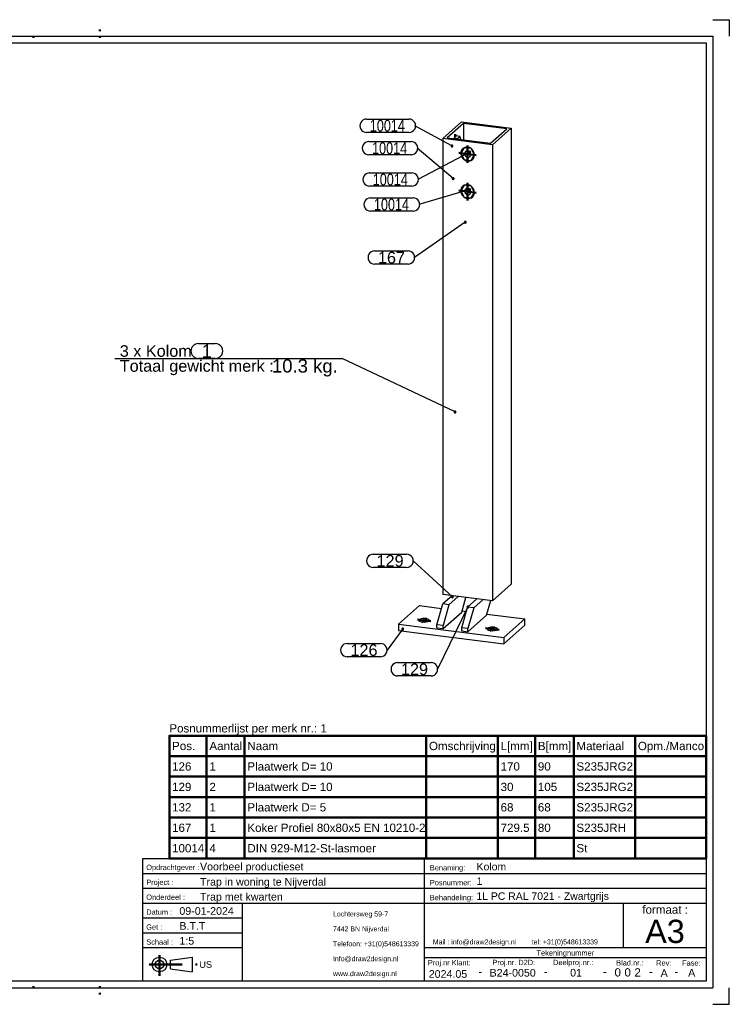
# Model space of a CAD drawing. Header units: millimetres. Extents: x 121 to 541, y -1624 to -1327.
# Tile 3 of 3: x 326 to 541, y -1624 to -1327. Entities that reach past the tile are written whole.
import ezdxf
from ezdxf.enums import TextEntityAlignment as Align

# ---------------------------------------------------------------- set-up
doc = ezdxf.new("R2010")
doc.units = ezdxf.units.MM
doc.linetypes.add('DOT', pattern=[2, 0.5, -1.5])
doc.linetypes.add('STRICHPUNKT2', pattern=[18.5, 10, -4, 0.5, -4])
doc.layers.get('0').update_dxf_attribs({"linetype": 'CONTINUOUS'})
for name, color, linetype in [('DIM49', 4, 'CONTINUOUS'), ('TXT_ALL', 7, 'CONTINUOUS'), ('TXT_DIM49', 2, 'CONTINUOUS'), ('TXT_YELLOW', 2, 'CONTINUOUS')]:
    doc.layers.add(name, color=color, linetype=linetype)
doc.layers.add('LE_ALL', color=7, linetype='CONTINUOUS', lineweight=50)
doc.styles.add('ARIAL', font='arial.ttf')
doc.styles.add('ARIAL Narrow', font='ArialN.ttf')

# ---------------------------------------------------------------- blocks, each defined once
blk = doc.blocks.new('BOM-P1_00003', base_point=(371.53, -1580.33))
at = {"layer": 'LE_ALL', "color": 8}
for p, q in [((382.79, -1543.33), (382.79, -1580.33)), ((394.25, -1543.33), (394.25, -1580.33)), ((449.07, -1543.33), (449.07, -1580.33)), ((470.68, -1543.33), (470.68, -1580.33)), ((481.94, -1543.33), (481.94, -1580.33)), ((493.58, -1543.33), (493.58, -1580.33)), ((512.13, -1543.33), (512.13, -1580.33)), ((371.53, -1549.5), (533.56, -1549.5)), ((371.53, -1555.66), (533.56, -1555.66)), ((371.53, -1561.83), (533.56, -1561.83)), ((371.53, -1568), (533.56, -1568)), ((371.53, -1574.16), (533.56, -1574.16))]:
    blk.add_line(p, q, dxfattribs=at)
blk.add_lwpolyline([(371.53, -1580.33), (533.56, -1580.33), (533.56, -1543.33), (371.53, -1543.33)], close=True, dxfattribs=at)
at = {"layer": 'TXT_YELLOW', "style": 'ARIAL'}
blk.add_text('Posnummerlijst per merk nr.: 1', height=2.5, dxfattribs=at).set_placement((371.53, -1542.33))
for s, p in [('Pos.', (372.36, -1546.41)), ('Aantal', (383.63, -1546.41)), ('Naam', (395.08, -1546.41)), ('Omschrijving', (449.9, -1546.41)), ('L[mm]', (471.52, -1546.41)), ('B[mm]', (482.77, -1546.41)), ('Materiaal', (494.41, -1546.41)), ('Opm./Manco', (512.96, -1546.41)), ('126', (372.36, -1552.58)), ('1', (383.63, -1552.58)), ('Plaatwerk D= 10', (395.08, -1552.58)), ('170', (471.52, -1552.58)), ('90', (482.77, -1552.58)), ('S235JRG2', (494.41, -1552.58)), ('129', (372.36, -1558.75)), ('2', (383.63, -1558.75)), ('Plaatwerk D= 10', (395.08, -1558.75)), ('30', (471.52, -1558.75)), ('105', (482.77, -1558.75)), ('S235JRG2', (494.41, -1558.75)), ('132', (372.36, -1564.91)), ('1', (383.63, -1564.91)), ('Plaatwerk D= 5', (395.08, -1564.91)), ('68', (471.52, -1564.91)), ('68', (482.77, -1564.91)), ('S235JRG2', (494.41, -1564.91)), ('167', (372.36, -1571.08)), ('1', (383.63, -1571.08)), ('Koker Profiel 80x80x5 EN 10210-2', (395.08, -1571.08)), ('729.5', (471.52, -1571.08)), ('80', (482.77, -1571.08)), ('S235JRH', (494.41, -1571.08)), ('10014', (372.36, -1577.25)), ('4', (383.63, -1577.25)), ('DIN 929-M12-St-lasmoer', (395.08, -1577.25)), ('St', (494.41, -1577.25))]:
    blk.add_text(s, height=2.5, dxfattribs=at).set_placement(p, align=Align.MIDDLE_LEFT)
blk = doc.blocks.new('TFIELD_00005', base_point=(515.15, -1602.33))
at = {"layer": 'TXT_YELLOW', "style": 'ARIAL'}
blk.add_text('A3', height=7, dxfattribs=at).set_placement((515.15, -1602.33), align=Align.MIDDLE_LEFT)
blk = doc.blocks.new('FLEX_00004', base_point=(521.06, -1607.33))
blk.add_blockref('TFIELD_00005', (515.15, -1602.33))
blk = doc.blocks.new('TFIELD_00008', base_point=(451.06, -1605.51))
at = {"layer": 'TXT_YELLOW', "style": 'ARIAL'}
blk.add_text('Mail : info@draw2design.nl        tel: +31(0)548613339', height=1.5, dxfattribs=at).set_placement((451.06, -1605.51), align=Align.MIDDLE_LEFT)
blk = doc.blocks.new('FLEX_00007', base_point=(451.06, -1606.76))
blk.add_blockref('TFIELD_00008', (451.06, -1605.51))
blk = doc.blocks.new('DRAW2DESIGNLOGO_00006', base_point=(450.99, -1603.84))
blk.add_blockref('FLEX_00007', (451.06, -1606.76))
blk = doc.blocks.new('TFIELD_00012', base_point=(380.56, -1612.33))
at = {"layer": 'TXT_YELLOW', "style": 'ARIAL'}
blk.add_text('US', height=2, dxfattribs=at).set_placement((380.56, -1612.33), align=Align.MIDDLE_LEFT)
blk = doc.blocks.new('FLEX_00011', base_point=(380.56, -1612.33))
blk.add_blockref('TFIELD_00012', (380.56, -1612.33))
blk = doc.blocks.new('US_00010', base_point=(369.89, -1612.33))
blk.add_line((371.91, -1613.66), (378.47, -1614.55))
blk.add_lwpolyline([(371.91, -1613.66), (371.91, -1611), (378.47, -1610.11), (378.47, -1614.55)])
for radius in [2.22, 1.33]:
    blk.add_circle((368.56, -1612.33), radius)
at = {"layer": 'LE_ALL', "color": 1, "linetype": 'STRICHPUNKT2'}
for p, q in [((368.56, -1609.51), (368.56, -1615.74)), ((365.45, -1612.33), (380.32, -1612.33))]:
    blk.add_line(p, q, dxfattribs=at)
blk.add_blockref('FLEX_00011', (380.56, -1612.33))
blk = doc.blocks.new('TFIELD_00015', base_point=(420.93, -1615.08))
at = {"layer": 'TXT_YELLOW', "style": 'ARIAL'}
for s, p in [('Lochtersweg 59-7', (420.93, -1597.08)), ('7442 BN Nijverdal', (420.93, -1601.58)), ('Telefoon: +31(0)548613339', (420.93, -1606.08)), ('Info@draw2design.nl', (420.93, -1610.58)), ('www.draw2design.nl', (420.93, -1615.08))]:
    blk.add_text(s, height=1.5, dxfattribs=at).set_placement(p, align=Align.MIDDLE_LEFT)
blk = doc.blocks.new('FLEX_00014', base_point=(433.75, -1617.33))
blk.add_blockref('TFIELD_00015', (420.93, -1615.08))
blk = doc.blocks.new('D2D_00013', base_point=(393.81, -1615.48))
blk.add_blockref('FLEX_00014', (433.75, -1617.33))
blk = doc.blocks.new('SCHRIFE_00017', base_point=(374.56, -1597.33))
for p, q in [((363.56, -1580.33), (448.56, -1580.33)), ((448.56, -1580.33), (533.56, -1580.33)), ((448.56, -1617.33), (448.56, -1580.33)), ((533.56, -1580.33), (533.56, -1617.33)), ((363.56, -1584.83), (448.56, -1584.83)), ((448.56, -1584.83), (533.56, -1584.83)), ((363.56, -1589.33), (448.56, -1589.33)), ((448.56, -1589.33), (533.56, -1589.33)), ((363.56, -1593.83), (533.56, -1593.83)), ((393.56, -1593.83), (393.56, -1617.33)), ((508.56, -1593.83), (508.56, -1607.33)), ((393.56, -1598.33), (363.56, -1598.33)), ((393.56, -1602.83), (363.56, -1602.83)), ((393.56, -1607.33), (363.56, -1607.33)), ((533.56, -1607.33), (448.56, -1607.33)), ((533.56, -1610.33), (448.56, -1610.33))]:
    blk.add_line(p, q)
blk.add_lwpolyline([(533.56, -1617.33), (363.56, -1617.33), (363.56, -1580.33)])
at = {"layer": 'TXT_YELLOW', "style": 'ARIAL'}
for s, height, p in [('Voorbeel productieset', 2.3, (380.78, -1583.93)), ('Kolom', 2.25, (464.28, -1583.93)), ('Trap in woning te Nijverdal', 2.3, (380.78, -1588.53)), ('1', 2.25, (464.28, -1588.32)), ('Trap met kwarten', 2.3, (380.78, -1593.03)), ('1L PC RAL 7021 - Zwartgrijs', 2.25, (464.23, -1592.82)), ('09-01-2024', 2.3, (374.56, -1597.33)), ('B.T.T', 2.3, (374.56, -1601.83)), ('1:5', 2.3, (374.56, -1606.33))]:
    blk.add_text(s, height=height, dxfattribs=at).set_placement(p)
for s, height, p in [('2024.05', 2.3, (455.64, -1616.33)), ('-', 2.5, (465.39, -1615.67)), ('B24-0050', 2.3, (475.16, -1615.97)), ('-', 2.5, (485.13, -1615.67)), ('01', 2.3, (494.29, -1615.96)), ('-', 2.5, (502.96, -1615.67)), ('-', 2.5, (516.89, -1615.67)), ('A', 2.3, (520.9, -1616.06)), ('-', 2.5, (524.55, -1615.67)), ('A', 2.3, (529.2, -1615.96))]:
    blk.add_text(s, height=height, dxfattribs=at).set_placement(p, align=Align.CENTER)
blk = doc.blocks.new('TFIELD_00021', base_point=(511.91, -1614.7))
at = {"layer": 'TXT_ALL', "style": 'ARIAL'}
blk.add_text('2', height=2.5, dxfattribs=at).set_placement((511.91, -1614.7), align=Align.MIDDLE_LEFT)
blk = doc.blocks.new('2_00020')
blk.add_blockref('TFIELD_00021', (511.91, -1614.7))
blk = doc.blocks.new('TELLER1_00019')
blk.add_blockref('2_00020', (0, 0))
blk = doc.blocks.new('TFIELD_00024', base_point=(508.91, -1614.7))
at = {"layer": 'TXT_ALL', "style": 'ARIAL'}
blk.add_text('0', height=2.5, dxfattribs=at).set_placement((508.91, -1614.7), align=Align.MIDDLE_LEFT)
blk = doc.blocks.new('0_00023')
blk.add_blockref('TFIELD_00024', (508.91, -1614.7))
blk = doc.blocks.new('TELLER2_00022')
blk.add_blockref('0_00023', (0, 0))
blk = doc.blocks.new('TFIELD_00027', base_point=(505.91, -1614.7))
at = {"layer": 'TXT_ALL', "style": 'ARIAL'}
blk.add_text('0', height=2.5, dxfattribs=at).set_placement((505.91, -1614.7), align=Align.MIDDLE_LEFT)
blk = doc.blocks.new('0_00026')
blk.add_blockref('TFIELD_00027', (505.91, -1614.7))
blk = doc.blocks.new('TELLER3_00025')
blk.add_blockref('0_00026', (0, 0))
blk = doc.blocks.new('NL_00028', base_point=(364.56, -1583.83))
at = {"layer": 'TXT_ALL', "color": 1, "style": 'ARIAL'}
blk.add_text('Tekeningnummer', height=1.6, dxfattribs=at).set_placement((491.06, -1608.83), align=Align.MIDDLE_CENTER)
at = {"layer": 'TXT_YELLOW', "style": 'ARIAL'}
for s, p in [('Opdrachtgever :', (364.56, -1583.83)), ('Benaming:', (450.16, -1583.93)), ('Project :', (364.56, -1588.33)), ('Posnummer:', (450.16, -1588.43)), ('Onderdeel :', (364.56, -1592.83)), ('Behandeling:', (450.16, -1592.93)), ('Datum :', (364.56, -1597.33)), ('Get :', (364.56, -1601.83)), ('Schaal :', (364.56, -1606.33)), ('Proj.nr Klant:', (449.56, -1612.58)), ('Proj.nr. D2D:', (469.04, -1612.51)), ('Deelproj.nr.:', (487.36, -1612.5)), ('Blad.nr.:', (506.4, -1612.62)), ('Rev:', (518.47, -1612.66)), ('Fase:', (526.31, -1612.66))]:
    blk.add_text(s, height=1.6, dxfattribs=at).set_placement(p)
blk.add_text('formaat :', height=2.5, dxfattribs=at).set_placement((521.19, -1597.01), align=Align.CENTER)
blk = doc.blocks.new('SCHRIFE_00016')
for name, p in [('SCHRIFE_00017', (374.56, -1597.33)), ('NL_00028', (364.56, -1583.83)), ('TELLER3_00025', (0, 0)), ('TELLER2_00022', (0, 0)), ('TELLER1_00019', (0, 0))]:
    blk.add_blockref(name, p)
blk = doc.blocks.new('DINA3_00002', base_point=(533.56, -1617.33))
for p, q in [((535.56, -1332.33), (535.56, -1619.33)), ((127.56, -1334.33), (533.56, -1334.33)), ((533.56, -1334.33), (533.56, -1617.33)), ((533.56, -1518.78), (533.56, -1534.46)), ((533.56, -1617.33), (127.56, -1617.33)), ((125.56, -1619.33), (535.56, -1619.33))]:
    blk.add_line(p, q)
for points in [[(535.56, -1327.33), (540.56, -1327.33), (540.56, -1332.33)], [(125.56, -1619.33), (125.56, -1332.33), (535.56, -1332.33)], [(535.56, -1624.33), (540.56, -1624.33), (540.56, -1619.33)]]:
    blk.add_lwpolyline(points)
at = {"layer": 'LE_ALL', "linetype": 'DOT'}
for p, q in [((350.56, -1330.33), (350.56, -1334.33)), ((330.56, -1332.33), (330.56, -1334.33)), ((330.56, -1619.33), (330.56, -1617.33)), ((350.56, -1621.33), (350.56, -1617.33))]:
    blk.add_line(p, q, dxfattribs=at)
for name, p in [('BOM-P1_00003', (371.53, -1580.33)), ('SCHRIFE_00016', (0, 0)), ('D2D_00013', (393.81, -1615.48)), ('FLEX_00004', (521.06, -1607.33)), ('DRAW2DESIGNLOGO_00006', (450.99, -1603.84)), ('US_00010', (369.89, -1612.33))]:
    blk.add_blockref(name, p)
blk = doc.blocks.new('_ZBL0021_00001')
blk.add_blockref('DINA3_00002', (533.56, -1617.33))
blk = doc.blocks.new('Koker Profiel 80x80x5 EN 10210-2_00035', base_point=(458.12, -1362.37))
for p, q in [((460.32, -1358.6), (460.32, -1363.59)), ((474.7, -1360.06), (474.7, -1497.61)), ((460.32, -1366.06), (460.32, -1366.31)), ((469.05, -1365.04), (469.05, -1502.6)), ((460.32, -1377.38), (460.32, -1377.62)), ((474.7, -1497.61), (469.05, -1502.6)), ((469.05, -1502.6), (454.08, -1500.71))]:
    blk.add_line(p, q)
for points in [[(454.08, -1363.16), (459.74, -1358.17), (474.7, -1360.06)], [(474.7, -1360.06), (469.05, -1365.04), (454.08, -1363.16), (454.08, -1500.71)]]:
    blk.add_lwpolyline(points)
blk.add_lwpolyline([(455.37, -1362.96), (468.46, -1364.61), (473.41, -1360.25), (460.32, -1358.6)], close=True)
for centre, major_axis, ratio, start_param, end_param in [((457.84, -1364.55), (-0.28, -2.18), 0.333333, 3.141593, 4.098794), ((457.84, -1364.55), (-0.28, -2.18), 0.333333, 2.963294, 3.141593), ((461.92, -1367.56), (1.46, -1.65), 0.881917, 3.263376, 3.789132), ((461.56, -1367.87), (1.46, -1.65), 0.881917, 6.283185, 9.424778), ((461.56, -1367.87), (1.46, -1.65), 0.881917, 3.141593, 6.283185), ((461.92, -1367.56), (1.46, -1.65), 0.881917, 6.011281, 6.161402), ((461.56, -1379.19), (1.46, -1.65), 0.881917, 3.141593, 6.283185), ((461.92, -1378.87), (1.46, -1.65), 0.881917, 3.263376, 3.789132), ((461.56, -1379.19), (1.46, -1.65), 0.881917, 0, 3.141593), ((461.92, -1378.87), (1.46, -1.65), 0.881917, 6.011281, 6.161402)]:
    blk.add_ellipse(centre, major_axis=major_axis, ratio=ratio, start_param=start_param, end_param=end_param)
blk = doc.blocks.new('_00037', base_point=(457.84, -1362.76))
at = {"layer": 'LE_ALL', "color": 1, "linetype": 'STRICHPUNKT2'}
for p, q in [((457.84, -1362.76), (457.84, -1361.91)), ((461.56, -1367.87), (461.56, -1365.23)), ((461.56, -1367.87), (458.94, -1367.54)), ((461.35, -1368.06), (462.13, -1367.37)), ((461.56, -1367.87), (464.18, -1368.2)), ((461.56, -1367.87), (461.56, -1370.51)), ((461.92, -1367.56), (461.92, -1367.02)), ((461.92, -1367.56), (462.45, -1367.63)), ((461.56, -1379.19), (461.56, -1376.55)), ((461.56, -1379.19), (458.94, -1378.86)), ((461.35, -1379.37), (462.13, -1378.69)), ((461.56, -1379.19), (464.18, -1379.52)), ((461.56, -1379.19), (461.56, -1381.83)), ((461.92, -1378.87), (461.92, -1378.34)), ((461.92, -1378.87), (462.45, -1378.94))]:
    blk.add_line(p, q, dxfattribs=at)
blk = doc.blocks.new('_00036')
blk.add_blockref('_00037', (457.84, -1362.76))
blk = doc.blocks.new('Koker Profiel 80x80x5 EN 10210-2_00034')
for name, p in [('Koker Profiel 80x80x5 EN 10210-2_00035', (458.12, -1362.37)), ('_00036', (0, 0))]:
    blk.add_blockref(name, p)
blk = doc.blocks.new('SHAPE_00134', base_point=(442, -1511.12))
at = {"layer": 'DIM49', "color": 3}
for p, q in [((442, -1511.12), (437.27, -1517.48)), ((441.74, -1511.09), (442.26, -1511.09)), ((441.79, -1511.29), (442.2, -1511.29)), ((441.89, -1510.89), (442.1, -1510.89)), ((425.21, -1515.48), (435.27, -1515.48)), ((435.27, -1519.48), (425.21, -1519.48))]:
    blk.add_line(p, q, dxfattribs=at)
blk.add_lwpolyline([(442.09, -1510.88), (442.03, -1510.86), (441.96, -1510.86), (441.89, -1510.88), (441.83, -1510.92), (441.78, -1510.97), (441.75, -1511.03), (441.73, -1511.09), (441.74, -1511.16), (441.75, -1511.23), (441.79, -1511.29), (441.84, -1511.34), (441.9, -1511.37), (441.97, -1511.39), (442.03, -1511.39), (442.1, -1511.37), (442.16, -1511.33), (442.21, -1511.28), (442.24, -1511.22), (442.26, -1511.16), (442.26, -1511.09), (442.24, -1511.02), (442.2, -1510.96), (442.15, -1510.91)], close=True, dxfattribs=at)
for centre, start_param, end_param in [((425.21, -1517.48), 1.570796, 4.712389), ((435.27, -1517.48), 4.712389, 7.853982)]:
    blk.add_ellipse(centre, major_axis=(2, 0), ratio=1, start_param=start_param, end_param=end_param, dxfattribs=at)
at = {"layer": 'TXT_ALL', "style": 'ARIAL'}
blk.add_text('126', height=3.5, dxfattribs=at).set_placement((426.21, -1517.48), align=Align.MIDDLE_LEFT)
blk = doc.blocks.new('Plaatwerk D_ 10_00039', base_point=(467.42, -1511.11))
for p, q in [((447.07, -1504.06), (440.71, -1509.68)), ((447.07, -1504.06), (453.68, -1504.9)), ((459.91, -1505.68), (461.16, -1505.84)), ((467.4, -1506.62), (478.88, -1508.07)), ((440.71, -1509.68), (440.71, -1511.56)), ((440.71, -1509.68), (472.51, -1513.68)), ((440.71, -1511.56), (472.51, -1515.57))]:
    blk.add_line(p, q)
blk.add_lwpolyline([(478.88, -1509.96), (478.88, -1508.07), (472.51, -1513.68), (472.51, -1515.57)], close=True)
for centre, start_param, end_param in [((448.44, -1508.51), 0, 3.141593), ((448.44, -1508.51), 3.141593, 6.283185), ((469.02, -1511.11), 0, 3.141593), ((469.02, -1511.11), 3.141593, 6.283185)]:
    blk.add_ellipse(centre, major_axis=(1.6, 0), ratio=0.333333, start_param=start_param, end_param=end_param)
blk.add_blockref('SHAPE_00134', (442, -1511.12))
blk = doc.blocks.new('_00041', base_point=(469.02, -1511.64))
at = {"layer": 'LE_ALL', "color": 1, "linetype": 'STRICHPUNKT2'}
for p, q in [((448.44, -1508.51), (446.39, -1508.25)), ((448.44, -1508.51), (447.67, -1509.2)), ((448.44, -1508.51), (449.22, -1507.83)), ((448.44, -1509.05), (448.44, -1507.95)), ((448.44, -1508.51), (450.5, -1508.77)), ((469.02, -1511.11), (466.97, -1510.85)), ((469.02, -1511.11), (468.25, -1511.79)), ((469.02, -1511.11), (469.8, -1510.42)), ((469.02, -1511.64), (469.02, -1510.54)), ((469.02, -1511.11), (471.08, -1511.36))]:
    blk.add_line(p, q, dxfattribs=at)
blk = doc.blocks.new('_00040')
blk.add_blockref('_00041', (469.02, -1511.64))
blk = doc.blocks.new('Plaatwerk D_ 10_00038')
for name, p in [('Plaatwerk D_ 10_00039', (467.42, -1511.11)), ('_00040', (0, 0))]:
    blk.add_blockref(name, p)
blk = doc.blocks.new('SHAPE_00136', base_point=(461.66, -1504.47))
at = {"layer": 'DIM49', "color": 3}
for p, q in [((461.66, -1504.47), (452.52, -1523.27)), ((461.4, -1504.43), (461.92, -1504.43)), ((461.46, -1504.63), (461.87, -1504.63)), ((461.55, -1504.23), (461.78, -1504.23)), ((440.45, -1521.27), (450.52, -1521.27)), ((450.52, -1525.27), (440.45, -1525.27))]:
    blk.add_line(p, q, dxfattribs=at)
blk.add_lwpolyline([(461.71, -1504.21), (461.64, -1504.21), (461.58, -1504.22), (461.51, -1504.25), (461.46, -1504.3), (461.43, -1504.36), (461.4, -1504.42), (461.4, -1504.49), (461.41, -1504.56), (461.44, -1504.62), (461.49, -1504.67), (461.55, -1504.71), (461.61, -1504.73), (461.68, -1504.73), (461.75, -1504.72), (461.81, -1504.69), (461.86, -1504.64), (461.9, -1504.59), (461.92, -1504.52), (461.92, -1504.45), (461.91, -1504.38), (461.88, -1504.32), (461.83, -1504.27), (461.78, -1504.23)], close=True, dxfattribs=at)
for centre, start_param, end_param in [((440.45, -1523.27), 1.570796, 4.712389), ((450.52, -1523.27), 4.712389, 7.853982)]:
    blk.add_ellipse(centre, major_axis=(2, 0), ratio=1, start_param=start_param, end_param=end_param, dxfattribs=at)
at = {"layer": 'TXT_ALL', "style": 'ARIAL'}
blk.add_text('129', height=3.5, dxfattribs=at).set_placement((441.45, -1523.27), align=Align.MIDDLE_LEFT)
blk = doc.blocks.new('Plaatwerk D_ 10_00043', base_point=(463.41, -1504.74))
for p, q in [((464.37, -1502.01), (461.54, -1504.51)), ((463.41, -1504.74), (466.24, -1502.25)), ((463.41, -1504.74), (461.54, -1504.51)), ((463.41, -1504.74), (461.64, -1511.01)), ((461.64, -1511.01), (459.77, -1510.78)), ((459.77, -1511.72), (461.64, -1511.96)), ((461.64, -1511.96), (461.64, -1511.01))]:
    blk.add_line(p, q)
for points in [[(461.64, -1511.96), (467.3, -1506.97), (468.55, -1502.54)], [(459.77, -1511.72), (459.77, -1510.78), (461.54, -1504.51)]]:
    blk.add_lwpolyline(points)
blk.add_blockref('SHAPE_00136', (461.66, -1504.47))
blk = doc.blocks.new('Plaatwerk D_ 10_00042')
blk.add_blockref('Plaatwerk D_ 10_00043', (463.41, -1504.74))
blk = doc.blocks.new('SHAPE_00138', base_point=(456.96, -1501.42))
at = {"layer": 'DIM49', "color": 3}
for p, q in [((433.09, -1488.57), (443.16, -1488.57)), ((456.96, -1501.42), (445.16, -1490.57)), ((443.16, -1492.57), (433.09, -1492.57)), ((457.22, -1501.39), (456.71, -1501.39)), ((456.76, -1501.59), (457.17, -1501.59)), ((457.08, -1501.19), (456.85, -1501.19))]:
    blk.add_line(p, q, dxfattribs=at)
blk.add_lwpolyline([(457.2, -1501.54), (457.22, -1501.48), (457.23, -1501.41), (457.22, -1501.34), (457.19, -1501.28), (457.14, -1501.23), (457.09, -1501.19), (457.02, -1501.17), (456.95, -1501.16), (456.89, -1501.17), (456.82, -1501.2), (456.77, -1501.24), (456.73, -1501.3), (456.71, -1501.37), (456.7, -1501.43), (456.71, -1501.5), (456.74, -1501.56), (456.79, -1501.62), (456.84, -1501.66), (456.91, -1501.68), (456.98, -1501.69), (457.04, -1501.67), (457.11, -1501.65), (457.16, -1501.6)], close=True, dxfattribs=at)
for centre, start_param, end_param in [((433.09, -1490.57), 1.570796, 4.712389), ((443.16, -1490.57), 4.712389, 7.853982)]:
    blk.add_ellipse(centre, major_axis=(2, 0), ratio=1, start_param=start_param, end_param=end_param, dxfattribs=at)
at = {"layer": 'TXT_ALL', "style": 'ARIAL'}
blk.add_text('129', height=3.5, dxfattribs=at).set_placement((434.09, -1490.57), align=Align.MIDDLE_LEFT)
blk = doc.blocks.new('Plaatwerk D_ 10_00045', base_point=(455.93, -1503.8))
for p, q in [((456.89, -1501.07), (454.06, -1503.56)), ((455.93, -1503.8), (458.76, -1501.3)), ((455.93, -1503.8), (454.06, -1503.56)), ((455.93, -1503.8), (454.16, -1510.07)), ((454.16, -1510.07), (452.29, -1509.84)), ((452.29, -1510.78), (454.16, -1511.01)), ((454.16, -1511.01), (454.16, -1510.07))]:
    blk.add_line(p, q)
for points in [[(454.16, -1511.01), (459.82, -1506.03), (461.07, -1501.59)], [(452.29, -1510.78), (452.29, -1509.84), (454.06, -1503.56)]]:
    blk.add_lwpolyline(points)
blk.add_blockref('SHAPE_00138', (456.96, -1501.42))
blk = doc.blocks.new('Plaatwerk D_ 10_00044')
blk.add_blockref('Plaatwerk D_ 10_00045', (455.93, -1503.8))
blk = doc.blocks.new('SHAPE_00140', base_point=(456.85, -1365.43))
at = {"layer": 'DIM49', "color": 3}
for p, q in [((431.04, -1357.31), (443.86, -1357.31)), ((456.85, -1365.43), (445.61, -1359.31)), ((443.86, -1361.31), (431.04, -1361.31)), ((457.11, -1365.39), (456.59, -1365.39)), ((456.65, -1365.59), (457.06, -1365.59)), ((456.96, -1365.19), (456.74, -1365.19))]:
    blk.add_line(p, q, dxfattribs=at)
blk.add_lwpolyline([(457.11, -1365.49), (457.12, -1365.42), (457.11, -1365.35), (457.08, -1365.29), (457.03, -1365.24), (456.98, -1365.2), (456.91, -1365.17), (456.85, -1365.16), (456.78, -1365.17), (456.72, -1365.2), (456.66, -1365.25), (456.62, -1365.3), (456.6, -1365.36), (456.59, -1365.43), (456.6, -1365.5), (456.63, -1365.56), (456.67, -1365.62), (456.73, -1365.66), (456.79, -1365.68), (456.86, -1365.69), (456.93, -1365.68), (456.99, -1365.65), (457.04, -1365.61), (457.08, -1365.55)], close=True, dxfattribs=at)
for centre, start_param, end_param in [((431.04, -1359.31), 1.570796, 4.712389), ((443.86, -1359.31), 4.712389, 7.853982)]:
    blk.add_ellipse(centre, major_axis=(2, 0), ratio=1, start_param=start_param, end_param=end_param, dxfattribs=at)
at = {"layer": 'TXT_ALL', "style": 'ARIAL Narrow', "width": 0.95}
blk.add_text('10014', height=3.5, dxfattribs=at).set_placement((432.04, -1359.31), align=Align.MIDDLE_LEFT)
blk = doc.blocks.new('DIN 929-M12-St-lasmoer_00047', base_point=(458.37, -1363.34))
for p, q in [((458.39, -1363.22), (457.45, -1363.1)), ((459.17, -1362.54), (457.98, -1362.39))]:
    blk.add_line(p, q)
blk.add_lwpolyline([(458.37, -1363.34), (458.39, -1363.22), (459.17, -1362.54), (459.42, -1363.47)])
blk.add_blockref('SHAPE_00140', (456.85, -1365.43))
blk = doc.blocks.new('DIN 929-M12-St-lasmoer_00046')
blk.add_blockref('DIN 929-M12-St-lasmoer_00047', (458.37, -1363.34))
blk = doc.blocks.new('SHAPE_00144', base_point=(462.23, -1367.29))
at = {"layer": 'DIM49', "color": 3}
for p, q in [((462.23, -1367.29), (446.5, -1375.55)), ((461.97, -1367.25), (462.49, -1367.25)), ((462.02, -1367.45), (462.43, -1367.45)), ((462.34, -1367.05), (462.11, -1367.05)), ((431.93, -1373.55), (444.75, -1373.55)), ((444.75, -1377.55), (431.93, -1377.55))]:
    blk.add_line(p, q, dxfattribs=at)
blk.add_lwpolyline([(462.42, -1367.11), (462.37, -1367.06), (462.31, -1367.04), (462.24, -1367.02), (462.17, -1367.03), (462.1, -1367.05), (462.05, -1367.09), (462, -1367.15), (461.98, -1367.21), (461.96, -1367.28), (461.97, -1367.34), (461.99, -1367.41), (462.03, -1367.47), (462.09, -1367.51), (462.15, -1367.54), (462.22, -1367.55), (462.28, -1367.54), (462.35, -1367.52), (462.41, -1367.48), (462.45, -1367.43), (462.48, -1367.36), (462.49, -1367.3), (462.48, -1367.23), (462.46, -1367.16)], close=True, dxfattribs=at)
for centre, start_param, end_param in [((431.93, -1375.55), 1.570796, 4.712389), ((444.75, -1375.55), 4.712389, 7.853982)]:
    blk.add_ellipse(centre, major_axis=(2, 0), ratio=1, start_param=start_param, end_param=end_param, dxfattribs=at)
at = {"layer": 'TXT_ALL', "style": 'ARIAL Narrow', "width": 0.95}
blk.add_text('10014', height=3.5, dxfattribs=at).set_placement((432.93, -1375.55), align=Align.MIDDLE_LEFT)
blk = doc.blocks.new('DIN 929-M12-St-lasmoer_00049', base_point=(460.89, -1367.11))
for p, q in [((460.54, -1365.95), (459.51, -1367.61)), ((460.55, -1365.94), (460.54, -1365.95)), ((462.59, -1366.21), (460.54, -1365.95)), ((459.51, -1367.61), (460.54, -1369.53)), ((463.61, -1368.13), (462.59, -1366.21)), ((462.59, -1366.21), (462.59, -1366.21)), ((462.59, -1369.79), (463.61, -1368.13)), ((463.3, -1369.17), (462.59, -1369.79)), ((463.3, -1369.17), (463.48, -1368.88)), ((463.62, -1368.13), (463.61, -1368.13)), ((460.54, -1369.53), (462.59, -1369.79))]:
    blk.add_line(p, q)
for centre, start_param, end_param in [((461.56, -1367.87), 3.141593, 6.283185), ((461.56, -1367.87), 6.283185, 9.424778), ((462.27, -1367.25), 3.693182, 5.731596)]:
    blk.add_ellipse(centre, major_axis=(0.675, -0.765), ratio=0.881917, start_param=start_param, end_param=end_param)
blk.add_blockref('SHAPE_00144', (462.23, -1367.29))
blk = doc.blocks.new('DIN 929-M12-St-lasmoer_00048')
blk.add_blockref('DIN 929-M12-St-lasmoer_00049', (460.89, -1367.11))
blk = doc.blocks.new('SHAPE_00146', base_point=(462.23, -1378.6))
at = {"layer": 'DIM49', "color": 3}
for p, q in [((462.23, -1378.6), (446.85, -1383.08)), ((461.97, -1378.56), (462.49, -1378.56)), ((462.02, -1378.76), (462.43, -1378.76)), ((462.34, -1378.36), (462.12, -1378.36)), ((432.28, -1381.08), (445.1, -1381.08)), ((445.1, -1385.08), (432.28, -1385.08))]:
    blk.add_line(p, q, dxfattribs=at)
blk.add_lwpolyline([(462.45, -1378.46), (462.41, -1378.41), (462.35, -1378.37), (462.29, -1378.34), (462.22, -1378.34), (462.15, -1378.35), (462.09, -1378.38), (462.04, -1378.42), (462, -1378.47), (461.97, -1378.54), (461.96, -1378.61), (461.97, -1378.67), (462, -1378.74), (462.04, -1378.79), (462.1, -1378.83), (462.16, -1378.86), (462.23, -1378.86), (462.3, -1378.85), (462.36, -1378.83), (462.42, -1378.78), (462.46, -1378.73), (462.48, -1378.66), (462.49, -1378.59), (462.48, -1378.53)], close=True, dxfattribs=at)
for centre, start_param, end_param in [((432.28, -1383.08), 1.570796, 4.712389), ((445.1, -1383.08), 4.712389, 7.853982)]:
    blk.add_ellipse(centre, major_axis=(2, 0), ratio=1, start_param=start_param, end_param=end_param, dxfattribs=at)
at = {"layer": 'TXT_ALL', "style": 'ARIAL Narrow', "width": 0.95}
blk.add_text('10014', height=3.5, dxfattribs=at).set_placement((433.28, -1383.08), align=Align.MIDDLE_LEFT)
blk = doc.blocks.new('DIN 929-M12-St-lasmoer_00051', base_point=(460.89, -1378.42))
for p, q in [((460.54, -1377.27), (459.51, -1378.93)), ((460.55, -1377.25), (460.54, -1377.27)), ((462.59, -1377.52), (460.54, -1377.27)), ((463.61, -1379.45), (462.59, -1377.52)), ((462.59, -1377.52), (462.59, -1377.52)), ((459.51, -1378.93), (460.54, -1380.85)), ((460.54, -1380.85), (462.59, -1381.11)), ((462.59, -1381.11), (463.61, -1379.45)), ((463.3, -1380.48), (462.59, -1381.11)), ((463.3, -1380.48), (463.48, -1380.19)), ((463.62, -1379.44), (463.61, -1379.45))]:
    blk.add_line(p, q)
for centre, start_param, end_param in [((461.56, -1379.19), 3.141593, 6.283185), ((461.56, -1379.19), 0, 3.141593), ((462.27, -1378.56), 3.693182, 5.731596)]:
    blk.add_ellipse(centre, major_axis=(0.675, -0.765), ratio=0.881917, start_param=start_param, end_param=end_param)
blk.add_blockref('SHAPE_00146', (462.23, -1378.6))
blk = doc.blocks.new('DIN 929-M12-St-lasmoer_00050')
blk.add_blockref('DIN 929-M12-St-lasmoer_00051', (460.89, -1378.42))
blk = doc.blocks.new('Kolom_00033')
for name in ['DIN 929-M12-St-lasmoer_00046', 'Koker Profiel 80x80x5 EN 10210-2_00034', 'DIN 929-M12-St-lasmoer_00048', 'DIN 929-M12-St-lasmoer_00050', 'Plaatwerk D_ 10_00044', 'Plaatwerk D_ 10_00042', 'Plaatwerk D_ 10_00038']:
    blk.add_blockref(name, (0, 0))
blk = doc.blocks.new('BNR 14_00032')
blk.add_blockref('Kolom_00033', (0, 0))
blk = doc.blocks.new('Breda_00031')
blk.add_blockref('BNR 14_00032', (0, 0))
blk = doc.blocks.new('_A3D0029_00030')
blk.add_blockref('Breda_00031', (0, 0))
blk = doc.blocks.new('SHAPE_00130', base_point=(460.87, -1388.42))
at = {"layer": 'DIM49', "color": 3}
for p, q in [((460.87, -1388.42), (445.57, -1399.09)), ((460.61, -1388.39), (461.13, -1388.39)), ((460.67, -1388.59), (461.08, -1388.59)), ((460.99, -1388.19), (460.77, -1388.19)), ((433.5, -1397.09), (443.57, -1397.09)), ((443.57, -1401.09), (433.5, -1401.09))]:
    blk.add_line(p, q, dxfattribs=at)
blk.add_lwpolyline([(461.04, -1388.22), (460.99, -1388.19), (460.92, -1388.17), (460.85, -1388.16), (460.78, -1388.18), (460.72, -1388.21), (460.67, -1388.25), (460.64, -1388.31), (460.61, -1388.38), (460.61, -1388.45), (460.63, -1388.51), (460.66, -1388.58), (460.7, -1388.63), (460.76, -1388.66), (460.83, -1388.68), (460.9, -1388.69), (460.96, -1388.67), (461.02, -1388.64), (461.08, -1388.59), (461.11, -1388.54), (461.13, -1388.47), (461.14, -1388.4), (461.12, -1388.34), (461.09, -1388.27)], close=True, dxfattribs=at)
for centre, start_param, end_param in [((433.5, -1399.09), 1.570796, 4.712389), ((443.57, -1399.09), 4.712389, 7.853982)]:
    blk.add_ellipse(centre, major_axis=(2, 0), ratio=1, start_param=start_param, end_param=end_param, dxfattribs=at)
at = {"layer": 'TXT_ALL', "style": 'ARIAL'}
blk.add_text('167', height=3.5, dxfattribs=at).set_placement((434.5, -1399.09), align=Align.MIDDLE_LEFT)
blk = doc.blocks.new('_ANS0029_00029')
for name, p in [('_A3D0029_00030', (0, 0)), ('SHAPE_00130', (460.87, -1388.42))]:
    blk.add_blockref(name, p)
blk = doc.blocks.new('SHAPE_00132', base_point=(457.76, -1445.66))
at = {"layer": 'DIM49', "color": 3}
for p, q in [((380.31, -1425.02), (385.38, -1425.02)), ((355.07, -1429.52), (423.65, -1429.52)), ((385.38, -1429.52), (380.31, -1429.52)), ((457.76, -1445.66), (423.65, -1429.52)), ((458.02, -1445.62), (457.5, -1445.62)), ((457.56, -1445.82), (457.97, -1445.82)), ((457.88, -1445.42), (457.66, -1445.42))]:
    blk.add_line(p, q, dxfattribs=at)
blk.add_lwpolyline([(458.02, -1445.71), (458.03, -1445.64), (458.01, -1445.57), (457.98, -1445.51), (457.93, -1445.46), (457.88, -1445.42), (457.81, -1445.4), (457.74, -1445.4), (457.68, -1445.41), (457.61, -1445.44), (457.56, -1445.49), (457.53, -1445.55), (457.51, -1445.61), (457.5, -1445.68), (457.52, -1445.75), (457.55, -1445.81), (457.59, -1445.86), (457.65, -1445.9), (457.72, -1445.92), (457.79, -1445.92), (457.85, -1445.91), (457.91, -1445.88), (457.96, -1445.83), (458, -1445.77)], close=True, dxfattribs=at)
for centre, start_param, end_param in [((380.31, -1427.27), 3.141595, 6.283187), ((385.38, -1427.27), 0.000002, 3.141595)]:
    blk.add_ellipse(centre, major_axis=(0, -2.25), ratio=1, start_param=start_param, end_param=end_param, dxfattribs=at)
at = {"layer": 'TXT_ALL', "color": 1, "style": 'ARIAL'}
for s, height, p in [('3 x Kolom', 3.5, (356.57, -1427.27)), ('1', 4, (381.31, -1427.27))]:
    blk.add_text(s, height=height, dxfattribs=at).set_placement(p, align=Align.MIDDLE_LEFT)
at = {"layer": 'TXT_ALL', "style": 'ARIAL'}
blk.add_text('10.3 kg.', height=4, dxfattribs=at).set_placement((402.5, -1431.77), align=Align.MIDDLE_LEFT)
at = {"layer": 'TXT_DIM49', "style": 'ARIAL'}
blk.add_text('Totaal gewicht merk :', height=3.5, dxfattribs=at).set_placement((356.57, -1431.77), align=Align.MIDDLE_LEFT)
blk = doc.blocks.new('PART_28_00131')
blk.add_blockref('SHAPE_00132', (457.76, -1445.66))
blk = doc.blocks.new('SHAPE_00142', base_point=(457.2, -1375.27))
at = {"layer": 'DIM49', "color": 3}
for p, q in [((431.72, -1364.09), (444.54, -1364.09)), ((457.2, -1375.27), (446.29, -1366.09)), ((444.54, -1368.09), (431.72, -1368.09)), ((457.31, -1375.03), (457.09, -1375.03)), ((457.46, -1375.23), (456.94, -1375.23)), ((456.99, -1375.43), (457.41, -1375.43))]:
    blk.add_line(p, q, dxfattribs=at)
blk.add_lwpolyline([(457.44, -1375.38), (457.46, -1375.32), (457.46, -1375.25), (457.45, -1375.18), (457.42, -1375.12), (457.37, -1375.07), (457.31, -1375.03), (457.25, -1375.01), (457.18, -1375.01), (457.11, -1375.02), (457.05, -1375.05), (457, -1375.1), (456.96, -1375.16), (456.94, -1375.22), (456.94, -1375.29), (456.95, -1375.36), (456.98, -1375.42), (457.03, -1375.47), (457.09, -1375.51), (457.15, -1375.53), (457.22, -1375.53), (457.29, -1375.52), (457.35, -1375.49), (457.4, -1375.44)], close=True, dxfattribs=at)
for centre, start_param, end_param in [((431.72, -1366.09), 1.570796, 4.712389), ((444.54, -1366.09), 4.712389, 7.853982)]:
    blk.add_ellipse(centre, major_axis=(2, 0), ratio=1, start_param=start_param, end_param=end_param, dxfattribs=at)
at = {"layer": 'TXT_ALL', "style": 'ARIAL Narrow', "width": 0.95}
blk.add_text('10014', height=3.5, dxfattribs=at).set_placement((432.72, -1366.09), align=Align.MIDDLE_LEFT)
blk = doc.blocks.new('PART_46_00141')
blk.add_blockref('SHAPE_00142', (457.2, -1375.27))
blk = doc.blocks.new('VIEW_29_00128')
for name in ['PART_46_00141', 'PART_28_00131']:
    blk.add_blockref(name, (0, 0))
blk = doc.blocks.new('_D31', base_point=(273.89, -1567.04))
at = {"layer": 'DIM49', "color": 1}
for p, q in [((272.56, -1567.79), (271.06, -1569.29)), ((271.81, -1575.35), (271.81, -1566.54)), ((279.06, -1569.29), (280.56, -1567.79)), ((271.81, -1568.54), (279.81, -1568.54))]:
    blk.add_line(p, q, dxfattribs=at)
at = {"layer": 'TXT_DIM49', "style": 'ARIAL'}
blk.add_text('40', height=2.5, dxfattribs=at).set_placement((273.89, -1567.04))
blk = doc.blocks.new('_D32', base_point=(285.89, -1567.04))
at = {"layer": 'DIM49', "color": 1}
for p, q in [((280.56, -1567.79), (279.06, -1569.29)), ((295.06, -1569.29), (296.56, -1567.79)), ((279.81, -1568.54), (295.81, -1568.54))]:
    blk.add_line(p, q, dxfattribs=at)
at = {"layer": 'TXT_DIM49', "style": 'ARIAL'}
blk.add_text('80', height=2.5, dxfattribs=at).set_placement((285.89, -1567.04))
blk = doc.blocks.new('_D33', base_point=(289.89, -1581.67))
at = {"layer": 'DIM49', "color": 1}
for p, q in [((287.81, -1578.35), (287.81, -1585.17)), ((295.81, -1577.35), (295.81, -1585.17)), ((288.56, -1582.42), (287.06, -1583.92)), ((295.06, -1583.92), (296.56, -1582.42)), ((287.81, -1583.17), (295.81, -1583.17))]:
    blk.add_line(p, q, dxfattribs=at)
at = {"layer": 'TXT_DIM49', "style": 'ARIAL'}
blk.add_text('40', height=2.5, dxfattribs=at).set_placement((289.89, -1581.67))
blk = doc.blocks.new('PART_42_00188')
for name, p in [('_D31', (273.89, -1567.04)), ('_D32', (285.89, -1567.04)), ('_D33', (289.89, -1581.67))]:
    blk.add_blockref(name, p)
blk = doc.blocks.new('VIEW_32_00178')
blk.add_blockref('PART_42_00188', (0, 0))
blk = doc.blocks.new('DVI_FIGURE_00127')
for name in ['VIEW_29_00128', 'VIEW_32_00178']:
    blk.add_blockref(name, (0, 0))

msp = doc.modelspace()

# ---------------------------------------------------------------- block references
for name in ['_ZBL0021_00001', '_ANS0029_00029', 'DVI_FIGURE_00127']:
    msp.add_blockref(name, (0, 0))

doc.saveas('drawing.dxf')
